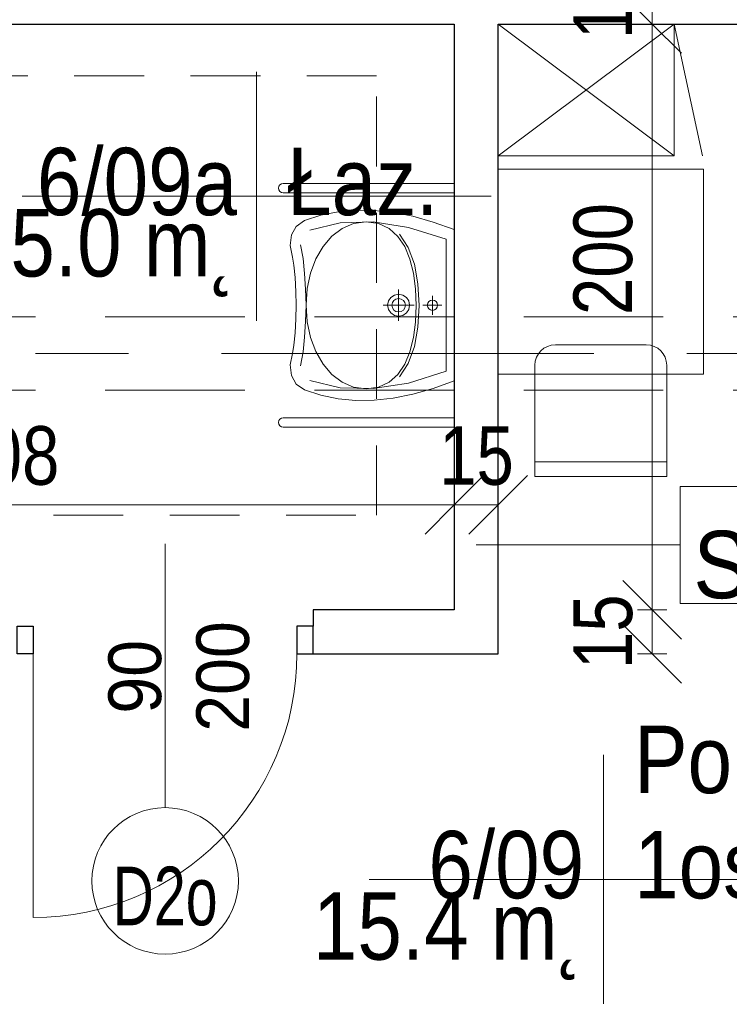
# Model space of a CAD drawing. Header units: centimetres. Extents: x -1631 to 21770, y -8842 to 3590.
# Tile 74 of 133: x 702 to 944, y 666 to 1002. Entities that reach past the tile are written whole.
import ezdxf

# ---------------------------------------------------------------- set-up
doc = ezdxf.new("R2010")
doc.units = ezdxf.units.CM
for name, pattern in [('Oś', [222.25, 127, -31.75, 31.75, -31.75]), ('Ponad', [39.688, 23.813, -15.875]), ('Ukryte', [71.438, 47.625, -23.813])]:
    doc.linetypes.add(name, pattern=pattern)
for name, color, linetype, lineweight in [('A-ANNO-DIMS', 211, 'Continuous', 13), ('A-ANNO-DIMS-100', 211, 'Continuous', 13), ('A-ANNO-NOTE', 131, 'Continuous', 9), ('A-AREA-IDEN', 2, 'Continuous', 13), ('A-DETL-GENF', 92, 'Continuous', 9), ('A-DETL-HDLN', 90, 'Ukryte', 9), ('A-DETL-MEDM', 33, 'Continuous', 13), ('A-DOOR', 31, 'Continuous', 13), ('A-FLOR-OVHD', 1, 'Ponad', 9), ('A-WALL', 113, 'Continuous', 13), ('A-WALL-IDEN', 211, 'Continuous', 13), ('I-FURN', 30, 'Continuous', 9), ('P-SANR-FIXT', 6, 'Continuous', 9), ('S-GRID', 1, 'Continuous', 13)]:
    doc.layers.add(name, color=color, linetype=linetype, lineweight=lineweight)
doc.styles.add('Arial', font='arial.ttf', dxfattribs={"width": 0.9, "height": 18})
doc.styles.add('Arial Narrow_5', font='ARIALN.TTF', dxfattribs={"height": 20})
doc.styles.add('Arial_1', font='arial.ttf', dxfattribs={"width": 0.7, "height": 20})
doc.styles.add('Arial_11', font='arial.ttf', dxfattribs={"width": 0.85, "height": 23})
doc.styles.add('Arial_12', font='arial.ttf', dxfattribs={"width": 0.9, "height": 23})
doc.dimstyles.new('Diagonal_1_100__0__wewnętrzne', dxfattribs={"dimscale": 30.48, "dimtxt": 20.468619, "dimasz": 0.656168, "dimexe": 0.164042, "dimexo": 0.0625, "dimgap": 0.032808, "dimtad": 1, "dimdec": 0, "dimdsep": 46, "dimtxsty": 'Arial Narrow_5', "dimblk1": 'OBLIQUE', "dimblk2": 'OBLIQUE', "dimsah": 1, "dimcen": 0.09, "dimazin": 0, "dimtfac": 1, "dimtdec": 4, "dimtix": 1, "dimtmove": 0, "dimatfit": 3, "dimfxl": 0, "dimtvp": 1, "dimtolj": 1, "dimtzin": 0, "dimarcsym": 0})
doc.dimstyles.new('Diagonal_1_100__0__wewnętrzne_2', dxfattribs={"dimscale": 30.48, "dimtxt": 20.468619, "dimasz": 0.656168, "dimexe": 0.164042, "dimexo": 0.0625, "dimgap": 0.032808, "dimtad": 1, "dimdec": 0, "dimdsep": 46, "dimtxsty": 'Arial Narrow_5', "dimblk1": 'OBLIQUE', "dimblk2": 'OBLIQUE', "dimsah": 1, "dimcen": 0.09, "dimazin": 0, "dimtfac": 1, "dimtdec": 4, "dimtix": 1, "dimtmove": 2, "dimatfit": 3, "dimfxl": 0, "dimtvp": 1, "dimtolj": 1, "dimtzin": 0, "dimarcsym": 0})

# ---------------------------------------------------------------- blocks, each defined once
blk = doc.blocks.new('Blat - Blat-V2-6_piętro IV __13_80 m_ - stan projektowany')
at = {"layer": 'I-FURN'}
for p, q in [((0, 0), (70, 0)), ((70, 0), (70, -70)), ((70, -70), (0, -70))]:
    blk.add_line(p, q, dxfattribs=at)
blk = doc.blocks.new('DRZWI 1S - automatyczna etykieta - Drzwi 90 _łazienkowe_-2364279-6_piętro IV __13_80 m_ - stan projektowany')
at = {"layer": 'A-DETL-GENF'}
for p, q in [((-50.5, 7.5), (-50.5, -2)), ((-45, 7.5), (-50.5, 7.5)), ((-45, -2), (-45, 7.5)), ((50.5, 7.5), (45, 7.5)), ((45, 7.5), (45, -2)), ((50.5, -2), (50.5, 7.5)), ((-50.5, -2), (-45, -2)), ((45, -2), (50.5, -2))]:
    blk.add_line(p, q, dxfattribs=at)
at = {"layer": 'A-DETL-MEDM', "lineweight": 25}
for p, q in [((-45, 7.5), (-50.5, 7.5)), ((-50.5, 7.5), (-50.5, -2)), ((-45, -2), (-45, 7.5)), ((45, -2), (45, 7.5)), ((45, 7.5), (50.5, 7.5)), ((50.5, 7.5), (50.5, -2)), ((-50.5, -2), (-45, -2)), ((50.5, -2), (45, -2))]:
    blk.add_line(p, q, dxfattribs=at)
at = {"layer": 'A-DOOR'}
blk.add_line((45, 7.5), (45, 97.5), dxfattribs=at)
blk.add_arc((45, 7.5), 90, 90, 180, dxfattribs=at)
blk = doc.blocks.new('umywalka dla N_65x56 koło - Type 1-2359174-6_piętro IV __13_80 m_ - stan projektowany')
at = {"layer": 'P-SANR-FIXT'}
for p, q in [((-29.1, 65.9), (-29.1, 7.5)), ((-25.9, 65.9), (-25.9, 7.5)), ((50.9, 65.9), (50.9, 7.5)), ((54.1, 7.5), (54.1, 65.9)), ((-14.43, 61.47), (-16.38, 58.62)), ((-11.49, 63.08), (-14.43, 61.47)), ((-7.9, 63.51), (-11.49, 63.08)), ((-3.96, 62.78), (-7.9, 63.51)), ((-1.14, 62.22), (-3.96, 62.78)), ((3.08, 61.79), (-1.14, 62.22)), ((7.9, 61.54), (3.08, 61.79)), ((12.5, 61.51), (7.9, 61.54)), ((17.1, 61.54), (12.5, 61.51)), ((21.92, 61.79), (17.1, 61.54)), ((26.14, 62.22), (21.92, 61.79)), ((28.96, 62.78), (26.14, 62.22)), ((32.9, 63.51), (28.96, 62.78)), ((36.49, 63.08), (32.9, 63.51)), ((39.43, 61.47), (36.49, 63.08)), ((41.38, 58.62), (39.43, 61.47)), ((-16.38, 58.62), (-18.22, 53.01)), ((-8.14, 60.01), (-3.44, 59.13)), ((-3.44, 59.13), (1.64, 58.58)), ((6.84, 57.67), (1.52, 56.54)), ((1.64, 58.58), (6.99, 58.24)), ((12.52, 58.06), (6.84, 57.67)), ((6.99, 58.24), (12.48, 58.02)), ((12.48, 58.02), (17.98, 58.24)), ((18.18, 57.67), (12.52, 58.06)), ((17.98, 58.24), (23.33, 58.58)), ((23.49, 56.54), (18.18, 57.67)), ((23.33, 58.58), (28.41, 59.13)), ((28.41, 59.13), (33.11, 60.01)), ((43.22, 53.01), (41.38, 58.62)), ((-13.17, 56.78), (-15.64, 46.48)), ((-3.33, 54.72), (-7.59, 52.29)), ((1.52, 56.54), (-3.33, 54.72)), ((28.31, 54.72), (23.49, 56.54)), ((32.54, 52.29), (28.31, 54.72)), ((40.64, 46.48), (38.17, 56.78)), ((-18.22, 53.01), (-19.42, 47.19)), ((-7.59, 52.29), (-11.11, 49.31)), ((36.03, 49.31), (32.54, 52.29)), ((44.42, 47.19), (43.22, 53.01)), ((-19.42, 47.19), (-19.97, 41.14)), ((-11.11, 49.31), (-13.79, 45.83)), ((38.68, 45.83), (36.03, 49.31)), ((44.97, 41.14), (44.42, 47.19)), ((-15.64, 46.48), (-15.95, 35.24)), ((-13.79, 45.83), (-15.49, 41.92)), ((40.36, 41.92), (38.68, 45.83)), ((40.95, 35.24), (40.64, 46.48)), ((-19.97, 41.14), (-19.89, 34.88)), ((-15.49, 41.92), (-16.08, 37.64)), ((40.95, 37.64), (40.36, 41.92)), ((44.89, 34.88), (44.97, 41.14)), ((-16.08, 37.64), (-15.49, 33.33)), ((40.36, 33.33), (40.95, 37.64)), ((-19.89, 34.88), (-19.18, 28.39)), ((-15.95, 35.24), (-14.09, 23.15)), ((39.09, 23.15), (40.95, 35.24)), ((44.18, 28.39), (44.89, 34.88)), ((-15.49, 33.33), (-13.8, 29.72)), ((11.04, 29.97), (12.5, 30.26)), ((12.5, 31.76), (12.5, 21.26)), ((12.5, 30.26), (13.96, 29.97)), ((38.67, 29.72), (40.36, 33.33)), ((-19.18, 28.39), (-17.85, 21.67)), ((-13.8, 29.72), (-11.14, 26.76)), ((8.75, 26.51), (9.04, 27.97)), ((9.04, 27.97), (9.85, 29.16)), ((9.85, 29.16), (11.04, 29.97)), ((10.2, 26.51), (10.38, 27.41)), ((10.38, 27.41), (10.87, 28.14)), ((10.87, 28.14), (11.61, 28.63)), ((11.61, 28.63), (12.5, 28.81)), ((12.5, 28.81), (13.39, 28.63)), ((13.39, 28.63), (14.13, 28.14)), ((13.96, 29.97), (15.15, 29.16)), ((14.13, 28.14), (14.62, 27.41)), ((14.62, 27.41), (14.8, 26.51)), ((15.15, 29.16), (15.96, 27.97)), ((15.96, 27.97), (16.25, 26.51)), ((36.01, 26.76), (38.67, 29.72)), ((42.85, 21.67), (44.18, 28.39)), ((-7.38, 23.21), (-11.89, 26.24)), ((-11.14, 26.76), (-7.63, 24.42)), ((-7.63, 24.42), (-3.39, 22.67)), ((7.16, 26.51), (17.84, 26.51)), ((9.04, 25.06), (8.75, 26.51)), ((9.85, 23.86), (9.04, 25.06)), ((11.04, 23.06), (9.85, 23.86)), ((10.38, 25.62), (10.2, 26.51)), ((10.87, 24.89), (10.38, 25.62)), ((11.61, 24.39), (10.87, 24.89)), ((12.5, 24.21), (11.61, 24.39)), ((13.39, 24.39), (12.5, 24.21)), ((14.13, 24.89), (13.39, 24.39)), ((15.15, 23.86), (13.96, 23.06)), ((14.62, 25.62), (14.13, 24.89)), ((14.8, 26.51), (14.62, 25.62)), ((15.96, 25.06), (15.15, 23.86)), ((16.25, 26.51), (15.96, 25.06)), ((28.26, 22.67), (32.5, 24.42)), ((36.76, 26.24), (32.25, 23.21)), ((32.5, 24.42), (36.01, 26.76)), ((-17.85, 21.67), (-15.89, 14.7)), ((-14.09, 23.15), (-10.01, 10.3)), ((-1.64, 21.13), (-7.38, 23.21)), ((-3.39, 22.67), (1.45, 21.46)), ((5.06, 19.92), (-1.64, 21.13)), ((1.45, 21.46), (6.76, 20.76)), ((6.76, 20.76), (12.43, 20.54)), ((12.5, 22.76), (11.04, 23.06)), ((12.43, 20.54), (18.1, 20.76)), ((13.96, 23.06), (12.5, 22.76)), ((18.1, 20.76), (23.42, 21.46)), ((26.51, 21.13), (19.81, 19.92)), ((23.42, 21.46), (28.26, 22.67)), ((32.25, 23.21), (26.51, 21.13)), ((35.01, 10.3), (39.09, 23.15)), ((40.89, 14.7), (42.85, 21.67)), ((12.43, 19.54), (5.06, 19.92)), ((19.81, 19.92), (12.43, 19.54)), ((12.5, 18.23), (12.5, 11.72)), ((-15.89, 14.7), (-13.31, 7.5)), ((15.75, 14.98), (9.25, 14.98)), ((10.75, 14.98), (10.89, 15.66)), ((10.89, 14.3), (10.75, 14.98)), ((10.89, 15.66), (11.26, 16.21)), ((11.26, 13.74), (10.89, 14.3)), ((11.26, 16.21), (11.82, 16.59)), ((11.82, 13.36), (11.26, 13.74)), ((11.82, 16.59), (12.5, 16.73)), ((12.5, 16.73), (13.18, 16.59)), ((13.18, 16.59), (13.74, 16.21)), ((13.74, 13.74), (13.18, 13.36)), ((13.74, 16.21), (14.11, 15.66)), ((14.11, 14.3), (13.74, 13.74)), ((14.11, 15.66), (14.25, 14.98)), ((14.25, 14.98), (14.11, 14.3)), ((38.31, 7.5), (40.89, 14.7)), ((-10.01, 10.3), (12.5, 10.3)), ((12.5, 13.22), (11.82, 13.36)), ((13.18, 13.36), (12.5, 13.22)), ((12.5, 10.3), (35.01, 10.3))]:
    blk.add_line(p, q, dxfattribs=at)
for centre in [(-27.5, 65.9), (52.5, 65.9)]:
    blk.add_arc(centre, 1.6, 360, 180, dxfattribs=at)
blk = doc.blocks.new('krzesło - krzesło-1270919-6_piętro IV __13_80 m_ - stan projektowany')
at = {"layer": 'I-FURN'}
for p, q in [((-15.5, 22.5), (15.5, 22.5)), ((-22.5, -22.5), (-22.5, 15.5)), ((22.5, 15.5), (22.5, -22.5)), ((22.5, -17.5), (-22.5, -17.5)), ((22.5, -22.5), (-22.5, -22.5))]:
    blk.add_line(p, q, dxfattribs=at)
for centre, start, end in [((-15.5, 15.5), 90, 180), ((15.5, 15.5), 360, 90)]:
    blk.add_arc(centre, 7, start, end, dxfattribs=at)
blk = doc.blocks.new('szafka szatniowa - szafki bez siedziska-1349188-6_piętro IV __13_80 m_ - stan projektowany')
at = {"layer": 'I-FURN'}
for p, q in [((-22.5, 60), (22.5, 69.71)), ((22.5, 0), (-22.5, 60)), ((22.5, 60), (-22.5, 0)), ((-22.5, 60), (22.5, 60)), ((22.5, 60), (22.5, 0))]:
    blk.add_line(p, q, dxfattribs=at)
blk = doc.blocks.new('DIMBLOCK59-6_piętro IV __13_80 m_ - stan projektowany')
at = {"layer": 'A-ANNO-DIMS-100', "transparency": 16777216}
for p, q in [((850.38, 836.69), (860.38, 846.69)), ((865.38, 836.69), (875.38, 846.69)), ((850.38, 831.69), (850.38, 841.69)), ((865.38, 831.69), (865.38, 841.69)), ((850.38, 836.69), (840.38, 826.69)), ((865.38, 836.69), (850.38, 836.69)), ((850.38, 836.69), (850.38, 831.69)), ((865.38, 836.69), (855.38, 826.69)), ((865.38, 836.69), (865.38, 831.69))]:
    blk.add_line(p, q, dxfattribs=at)
at = {"layer": 'A-ANNO-DIMS-100', "color": 0, "transparency": 16777216, "insert": (845.21, 863.54), "char_height": 20, "width": 30.4105, "attachment_point": 1, "line_spacing_factor": 0.974696, "style": 'Arial Narrow_5'}
blk.add_mtext('15', dxfattribs=at)
blk = doc.blocks.new('_Oblique')
at = {"color": 0, "linetype": 'ByBlock', "lineweight": -2}
blk.add_line((-0.5, -0.5), (0.5, 0.5), dxfattribs=at)
blk = doc.blocks.new('DIMBLOCK60-6_piętro IV __13_80 m_ - stan projektowany')
at = {"layer": 'A-ANNO-DIMS-100', "transparency": 16777216}
for p, q in [((542.38, 836.69), (552.38, 846.69)), ((850.38, 836.69), (860.38, 846.69)), ((542.38, 831.69), (542.38, 841.69)), ((850.38, 831.69), (850.38, 841.69)), ((542.38, 836.69), (532.38, 826.69)), ((850.38, 836.69), (542.38, 836.69)), ((542.38, 836.69), (542.38, 831.69)), ((850.38, 836.69), (840.38, 826.69)), ((850.38, 836.69), (850.38, 831.69))]:
    blk.add_line(p, q, dxfattribs=at)
at = {"layer": 'A-ANNO-DIMS-100', "color": 0, "transparency": 16777216, "insert": (677.37, 863.54), "char_height": 20, "width": 45.6158, "attachment_point": 1, "line_spacing_factor": 0.974696, "style": 'Arial Narrow_5'}
blk.add_mtext('308', dxfattribs=at)
blk = doc.blocks.new('DIMBLOCK61-6_piętro IV __13_80 m_ - stan projektowany')
at = {"layer": 'A-ANNO-DIMS-100', "transparency": 16777216}
for p, q in [((917.9, 800.83), (907.9, 810.83)), ((912.9, 800.83), (922.9, 800.83)), ((917.9, 800.83), (912.9, 800.83)), ((917.9, 785.83), (917.9, 800.83)), ((917.9, 800.83), (927.9, 790.83)), ((917.9, 785.83), (907.9, 795.83)), ((912.9, 785.83), (922.9, 785.83)), ((917.9, 785.83), (912.9, 785.83)), ((917.9, 785.83), (927.9, 775.83))]:
    blk.add_line(p, q, dxfattribs=at)
at = {"layer": 'A-ANNO-DIMS-100', "color": 0, "transparency": 16777216, "insert": (891.05, 780.65), "char_height": 20, "width": 30.4105, "attachment_point": 1, "rotation": 90, "line_spacing_factor": 0.974696, "style": 'Arial Narrow_5'}
blk.add_mtext('15', dxfattribs=at)
blk = doc.blocks.new('DIMBLOCK62-6_piętro IV __13_80 m_ - stan projektowany')
at = {"layer": 'A-ANNO-DIMS-100', "transparency": 16777216}
for p, q in [((917.9, 1000.83), (907.9, 1010.83)), ((912.9, 1000.83), (922.9, 1000.83)), ((917.9, 1000.83), (912.9, 1000.83)), ((917.9, 800.83), (917.9, 1000.83)), ((917.9, 1000.83), (927.9, 990.83)), ((917.9, 800.83), (907.9, 810.83)), ((912.9, 800.83), (922.9, 800.83)), ((917.9, 800.83), (912.9, 800.83)), ((917.9, 800.83), (927.9, 790.83))]:
    blk.add_line(p, q, dxfattribs=at)
at = {"layer": 'A-ANNO-DIMS-100', "color": 0, "transparency": 16777216, "insert": (891.05, 901.47), "char_height": 20, "width": 45.6158, "attachment_point": 1, "rotation": 90, "line_spacing_factor": 0.974696, "style": 'Arial Narrow_5'}
blk.add_mtext('200', dxfattribs=at)
blk = doc.blocks.new('DIMBLOCK63-6_piętro IV __13_80 m_ - stan projektowany')
at = {"layer": 'A-ANNO-DIMS-100', "transparency": 16777216}
for p, q in [((917.9, 1015.83), (907.9, 1025.83)), ((912.9, 1015.83), (922.9, 1015.83)), ((917.9, 1015.83), (912.9, 1015.83)), ((917.9, 1000.83), (917.9, 1015.83)), ((917.9, 1015.83), (927.9, 1005.83)), ((917.9, 1000.83), (907.9, 1010.83)), ((912.9, 1000.83), (922.9, 1000.83)), ((917.9, 1000.83), (912.9, 1000.83)), ((917.9, 1000.83), (927.9, 990.83))]:
    blk.add_line(p, q, dxfattribs=at)
at = {"layer": 'A-ANNO-DIMS-100', "color": 0, "transparency": 16777216, "insert": (891.05, 995.65), "char_height": 20, "width": 30.4105, "attachment_point": 1, "rotation": 90, "line_spacing_factor": 0.974696, "style": 'Arial Narrow_5'}
blk.add_mtext('15', dxfattribs=at)
blk = doc.blocks.new('METKA_POMIESZCZENIA2 - Rozbudowana - bez ramki-2396678-6_piętro IV __13_80 m_ - stan projektowany')
at = {"layer": 'A-AREA-IDEN'}
for p, q in [((0, 0.425), (0, 0)), ((0.0976, 0), (-0.8, 0)), ((-0.8, 0), (0.9, 0)), ((0, 0), (0, -0.425))]:
    blk.add_line(p, q, dxfattribs=at)
blk = doc.blocks.new('METKA_POMIESZCZENIA2 - Rozbudowana krótka - bez ramki-2403173-6_piętro IV __13_80 m_ - stan projektowany')
at = {"layer": 'A-AREA-IDEN'}
for p, q in [((0, 0.425), (0, 0)), ((0.0976, 0), (-0.8, 0)), ((-0.8, 0), (0.8, 0)), ((0, 0), (0, -0.425))]:
    blk.add_line(p, q, dxfattribs=at)
blk = doc.blocks.new('ET sciana_AT7 - 10mm-2270614-6_piętro IV __13_80 m_ - stan projektowany')
at = {"layer": 'A-WALL-IDEN'}
for p, q in [((-0.4, 0.196875), (0.4, 0.196875)), ((-0.4, -0.203125), (-0.4, 0.196875)), ((0.4, 0.196875), (0.4, -0.203125)), ((-0.4, -0.203125), (0.4, -0.203125))]:
    blk.add_line(p, q, dxfattribs=at)

msp = doc.modelspace()

# ---------------------------------------------------------------- linework, layer by layer
at = {"layer": 'A-ANNO-NOTE', "lineweight": 13}
msp.add_line((751.68, 823.33), (751.68, 733.33), dxfattribs=at)
msp.add_line((751.68, 823.33), (751.68, 733.33), dxfattribs=at)
msp.add_circle((751.68, 708.33), 25, dxfattribs=at)
at = {"layer": 'A-DETL-HDLN'}
for p, q in [((-1197.62, 900.83), (1172.38, 900.83)), ((-1197.62, 875.83), (1172.38, 875.83))]:
    msp.add_line(p, q, dxfattribs=at)
at = {"layer": 'A-FLOR-OVHD'}
for p, q in [((823.87, 983.15), (673.87, 983.15)), ((823.87, 833.15), (823.87, 983.15)), ((673.87, 833.15), (823.87, 833.15))]:
    msp.add_line(p, q, dxfattribs=at)
at = {"layer": 'A-WALL', "color": 7, "lineweight": 25}
for p, q in [((602.38, 1000.83), (850.38, 1000.83)), ((850.38, 1000.83), (850.38, 800.83)), ((865.38, 785.83), (865.38, 1000.83)), ((865.38, 1000.83), (1203.38, 1000.83)), ((850.38, 800.83), (802.18, 800.83)), ((802.18, 800.83), (802.18, 795.33)), ((802.18, 785.83), (865.38, 785.83))]:
    msp.add_line(p, q, dxfattribs=at)
at = {"layer": 'A-WALL-IDEN'}
msp.add_line((857.88, 823), (927.51, 823), dxfattribs=at)
at = {"layer": 'S-GRID', "linetype": 'Oś'}
msp.add_line((1342.46, 888.33), (-1368.76, 888.33), dxfattribs=at)

# ---------------------------------------------------------------- block references
at = {"layer": 'A-AREA-IDEN', "xscale": 99.99999999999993, "yscale": 99.99999999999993, "zscale": 99.99999999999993}
for name, p in [('METKA_POMIESZCZENIA2 - Rozbudowana krótka - bez ramki-2403173-6_piętro IV __13_80 m_ - stan projektowany', (782.91, 942.03)), ('METKA_POMIESZCZENIA2 - Rozbudowana - bez ramki-2396678-6_piętro IV __13_80 m_ - stan projektowany', (901.33, 708.83))]:
    msp.add_blockref(name, p, dxfattribs=at)
at = {"layer": 'A-DOOR', "rotation": 180}
msp.add_blockref('DRZWI 1S - automatyczna etykieta - Drzwi 90 _łazienkowe_-2364279-6_piętro IV __13_80 m_ - stan projektowany', (751.68, 793.33), dxfattribs=at)
at = {"layer": 'A-WALL-IDEN', "xscale": 99.99999999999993, "yscale": 99.99999999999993, "zscale": 99.99999999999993}
msp.add_blockref('ET sciana_AT7 - 10mm-2270614-6_piętro IV __13_80 m_ - stan projektowany', (967.51, 823.31), dxfattribs=at)
at = {"layer": 'I-FURN', "rotation": 270.0000000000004}
msp.add_blockref('szafka szatniowa - szafki bez siedziska-1349188-6_piętro IV __13_80 m_ - stan projektowany', (865.38, 978.33), dxfattribs=at)
at = {"layer": 'I-FURN'}
for name, p in [('Blat - Blat-V2-6_piętro IV __13_80 m_ - stan projektowany', (865.38, 951.33)), ('krzesło - krzesło-1270919-6_piętro IV __13_80 m_ - stan projektowany', (900.38, 868.83))]:
    msp.add_blockref(name, p, dxfattribs=at)
at = {"layer": 'P-SANR-FIXT', "rotation": 90}
msp.add_blockref('umywalka dla N_65x56 koło - Type 1-2359174-6_piętro IV __13_80 m_ - stan projektowany', (857.88, 892.33), dxfattribs=at)

# ---------------------------------------------------------------- texts
at = {"layer": 'A-ANNO-NOTE', "lineweight": 211, "char_height": 18, "attachment_point": 5, "rotation": 90, "line_spacing_factor": 0.936439, "style": 'Arial'}
for s, insert, width in [('\\pt114.3,228.6,342.9,457.2,571.5,685.8,800.1,914.4,1028.7,1143,1257.3,1371.6,1485.9,1600.2,1714.5,1828.8,1943.1,2057.4,2171.7,2286,2400.3,2514.6,2628.9,2743.2,2857.5,2971.8,3086.1,3200.4,3314.7,3429,3543.3,3657.6;200', (771.44, 778.09), 38.07), ('\\pt114.3,228.6,342.9,457.2,571.5,685.8,800.1,914.4,1028.7,1143,1257.3,1371.6,1485.9,1600.2,1714.5,1828.8,1943.1,2057.4,2171.7,2286,2400.3,2514.6,2628.9,2743.2,2857.5,2971.8,3086.1,3200.4,3314.7,3429,3543.3,3657.6;200', (771.44, 778.09), 38.07), ('\\pt114.3,228.6,342.9,457.2,571.5,685.8,800.1,914.4,1028.7,1143,1257.3,1371.6,1485.9,1600.2,1714.5,1828.8,1943.1,2057.4,2171.7,2286,2400.3,2514.6,2628.9,2743.2,2857.5,2971.8,3086.1,3200.4,3314.7,3429,3543.3,3657.6;90', (741.44, 778), 25.65)]:
    msp.add_mtext(s, dxfattribs=dict(at, insert=insert, width=width))
at = {"layer": 'A-ANNO-NOTE', "lineweight": 211, "insert": (751.65, 703.03), "char_height": 20, "width": 37.03, "attachment_point": 5, "line_spacing_factor": 0.936439, "style": 'Arial_1'}
msp.add_mtext('\\pt88.9,177.8,266.7,355.6,444.5,533.4,622.3,711.2,800.1,889,977.9,1066.8,1155.7,1244.6,1333.5,1422.4,1511.3,1600.2,1689.1,1778,1866.9,1955.8,2044.7,2133.6,2222.5,2311.4,2400.3,2489.2,2578.1,2667,2755.9,2844.8;D2o', dxfattribs=at)
at = {"layer": 'A-AREA-IDEN', "char_height": 23, "line_spacing_factor": 0.936439, "style": 'Arial_11'}
for s, insert, width, attachment_point in [('\\pt84.99995,169.9999,255.00008,340.00003,424.99998,509.99993,595.00011,680.00006,765.00001,849.99996,934.99991,1020.00009,1105.00004,1189.99999,1274.99994,1359.99989,1445.00007,1530.00002,1614.99997,1699.99992,1785.0001,1870.00005,1955,2039.99995,2124.9999,2210.00008,2295.00003,2379.99998,2464.99993,2550.00011,2635.00006,2720.00001;Łaz.', (793.33, 935.25), 51.765, 7), ('\\pt84.99995,169.9999,255.00008,340.00003,424.99998,509.99993,595.00011,680.00006,765.00001,849.99996,934.99991,1020.00009,1105.00004,1189.99999,1274.99994,1359.99989,1445.00007,1530.00002,1614.99997,1699.99992,1785.0001,1870.00005,1955,2039.99995,2124.9999,2210.00008,2295.00003,2379.99998,2464.99993,2550.00011,2635.00006,2720.00001;6/09a', (776.25, 935.25), 68, 9), ('\\pt84.99995,169.9999,255.00008,340.00003,424.99998,509.99993,595.00011,680.00006,765.00001,849.99996,934.99991,1020.00009,1105.00004,1189.99999,1274.99994,1359.99989,1445.00007,1530.00002,1614.99997,1699.99992,1785.0001,1870.00005,1955,2039.99995,2124.9999,2210.00008,2295.00003,2379.99998,2464.99993,2550.00011,2635.00006,2720.00001;5.0 m˛', (776.25, 937.64), 76.5, 3), ('\\pt84.99995,169.9999,255.00008,340.00003,424.99998,509.99993,595.00011,680.00006,765.00001,849.99996,934.99991,1020.00009,1105.00004,1189.99999,1274.99994,1359.99989,1445.00007,1530.00002,1614.99997,1699.99992,1785.0001,1870.00005,1955,2039.99995,2124.9999,2210.00008,2295.00003,2379.99998,2464.99993,2550.00011,2635.00006,2720.00001;Pok. łóżkowy\\P1os.', (911.76, 702.05), 156.91, 7), ('\\pt84.99995,169.9999,255.00008,340.00003,424.99998,509.99993,595.00011,680.00006,765.00001,849.99996,934.99991,1020.00009,1105.00004,1189.99999,1274.99994,1359.99989,1445.00007,1530.00002,1614.99997,1699.99992,1785.0001,1870.00005,1955,2039.99995,2124.9999,2210.00008,2295.00003,2379.99998,2464.99993,2550.00011,2635.00006,2720.00001;6/09', (894.68, 702.05), 52.87, 9), ('\\pt84.99995,169.9999,255.00008,340.00003,424.99998,509.99993,595.00011,680.00006,765.00001,849.99996,934.99991,1020.00009,1105.00004,1189.99999,1274.99994,1359.99989,1445.00007,1530.00002,1614.99997,1699.99992,1785.0001,1870.00005,1955,2039.99995,2124.9999,2210.00008,2295.00003,2379.99998,2464.99993,2550.00011,2635.00006,2720.00001;15.4 m˛', (894.68, 704.44), 91.63, 3)]:
    msp.add_mtext(s, dxfattribs=dict(at, insert=insert, width=width, attachment_point=attachment_point))
at = {"layer": 'A-WALL-IDEN', "insert": (965.7, 816.15), "char_height": 23, "width": 67.32, "attachment_point": 5, "line_spacing_factor": 0.936439, "style": 'Arial_12'}
msp.add_mtext('\\pt114.30011,228.59999,342.9001,457.19998,571.50009,685.79997,800.10008,914.39996,1028.70007,1142.99995,1257.30006,1371.59994,1485.90005,1600.19993,1714.50004,1828.79992,1943.10003,2057.39991,2171.70002,2285.9999,2400.30001,2514.59989,2628.9,2743.20011,2857.49999,2971.8001,3086.09998,3200.40009,3314.69997,3429.00008,3543.29996,3657.60007;S/1.1', dxfattribs=at)

# ---------------------------------------------------------------- dimensions: what is measured, and where the dimension line sits
at = {"layer": 'A-ANNO-DIMS'}
for base, p1, p2, picture, middle in [((917.9, 1015.83), (912.9, 1000.83), (912.9, 1015.83), 'DIMBLOCK63-6_piętro IV __13_80 m_ - stan projektowany', (906.68, 1008.33)), ((917.9, 800.83), (912.9, 785.83), (912.9, 800.83), 'DIMBLOCK61-6_piętro IV __13_80 m_ - stan projektowany', (906.68, 793.33))]:
    dim = msp.add_linear_dim(base=base, p1=p1, p2=p2, angle=90, dimstyle='Diagonal_1_100__0__wewnętrzne', override={"dimpost": '<>', "dimfxl": 15}, dxfattribs=at)
    dim.commit()
    dim.dimension.update_dxf_attribs({"geometry": picture, "text_midpoint": middle})
dim = msp.add_linear_dim(base=(917.9, 1000.83), p1=(912.9, 800.83), p2=(912.9, 1000.83), angle=90, dimstyle='Diagonal_1_100__0__wewnętrzne_2', override={"dimpost": '<>', "dimfxl": 200}, dxfattribs=at)
dim.commit()
dim.dimension.update_dxf_attribs({"geometry": 'DIMBLOCK62-6_piętro IV __13_80 m_ - stan projektowany', "text_midpoint": (904.38, 924.28), "dimtype": 160, "text_rotation": 90})
for base, p1, p2, override, picture, middle in [((542.38, 836.69), (850.38, 831.69), (542.38, 831.69), {"dimpost": '<>', "dimfxl": 308}, 'DIMBLOCK60-6_piętro IV __13_80 m_ - stan projektowany', (696.38, 847.9)), ((850.38, 836.69), (865.38, 831.69), (850.38, 831.69), {"dimpost": '<>', "dimfxl": 15}, 'DIMBLOCK59-6_piętro IV __13_80 m_ - stan projektowany', (857.88, 847.9))]:
    dim = msp.add_linear_dim(base=base, p1=p1, p2=p2, dimstyle='Diagonal_1_100__0__wewnętrzne', override=override, dxfattribs=at)
    dim.commit()
    dim.dimension.update_dxf_attribs({"geometry": picture, "text_midpoint": middle})

doc.saveas('drawing.dxf')
